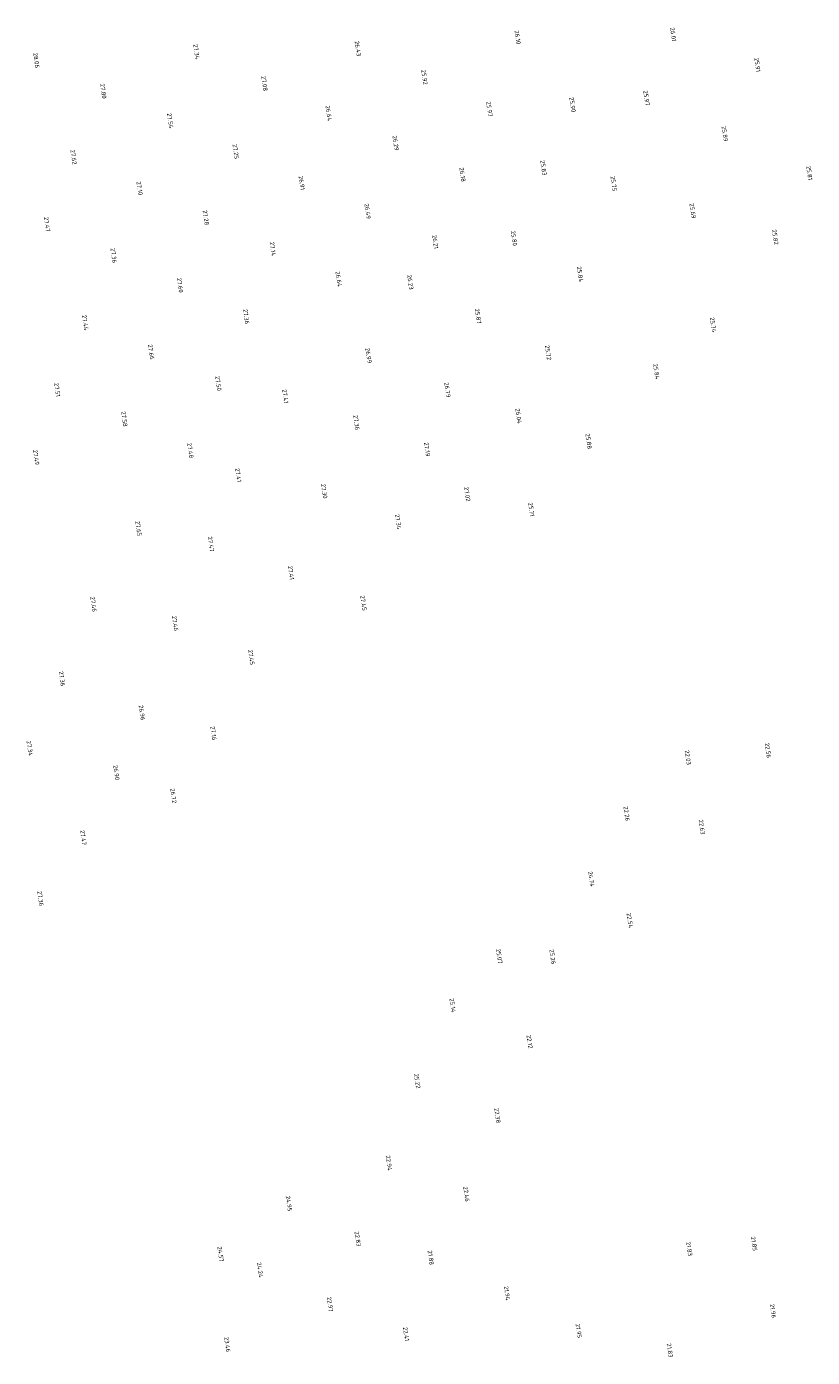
# Model space of a CAD drawing. Extents: x 184312 to 185605, y 346435 to 348273.
# Tile 11 of 18: x 184635 to 184958, y 347721 to 348269. Entities that reach past the tile are written whole.
import ezdxf
from ezdxf.enums import TextEntityAlignment as Align

# ---------------------------------------------------------------- set-up
doc = ezdxf.new("R2010")
doc.units = 0
doc.layers.add('rijk_10Anno', color=254, linetype='Continuous')
doc.styles.add('NLCS-ISO-ANNOTATIVE-T18', font='NLCS-ISO.ttf', dxfattribs={"height": 1.8})

# ---------------------------------------------------------------- blocks, each defined once
blk = doc.blocks.new('SAL-HOOGTELABEL-SO')
at = {"color": 0, "linetype": 'ByBlock', "lineweight": -2, "style": 'NLCS-ISO-ANNOTATIVE-T18'}
blk.add_attdef('HOOGTE', text='', height=1.8, dxfattribs=at).set_placement((2.79, 0), align=Align.RIGHT)

msp = doc.modelspace()

# ---------------------------------------------------------------- block references
at = {"layer": 'rijk_10Anno', "color": 254, "rotation": 278.271}
for p, values in [((184899.98, 348265.22, 26.01), {'HOOGTE': '26.01'}), ((184836.01, 348264.01, 26.1), {'HOOGTE': '26.10'}), ((184638.02, 348254.31, 28.06), {'HOOGTE': '28.06'}), ((184703.9, 348257.87, 27.34), {'HOOGTE': '27.34'}), ((184770.3, 348259.13, 26.43), {'HOOGTE': '26.43'}), ((184934.62, 348252.62, 25.91), {'HOOGTE': '25.91'}), ((184731.86, 348244.82, 27.08), {'HOOGTE': '27.08'}), ((184797.67, 348247.4, 25.92), {'HOOGTE': '25.92'}), ((184665.56, 348241.67, 27.8), {'HOOGTE': '27.80'}), ((184889.01, 348238.8, 25.96), {'HOOGTE': '25.97'}), ((184758.32, 348232.51, 26.64), {'HOOGTE': '26.64'}), ((184824.38, 348234.34, 25.97), {'HOOGTE': '25.97'}), ((184858.59, 348236.06, 25.9), {'HOOGTE': '25.90'}), ((184693.09, 348229.44, 27.54), {'HOOGTE': '27.54'}), ((184921.23, 348224.07, 25.89), {'HOOGTE': '25.89'}), ((184720.05, 348216.88, 27.25), {'HOOGTE': '27.25'}), ((184785.85, 348220.28, 26.29), {'HOOGTE': '26.29'}), ((184653.35, 348214.58, 27.62), {'HOOGTE': '27.62'}), ((184813.31, 348207.47, 26.18), {'HOOGTE': '26.18'}), ((184846.64, 348210.09, 25.83), {'HOOGTE': '25.83'}), ((184955.98, 348208.15, 25.8), {'HOOGTE': '25.81'}), ((184680.47, 348201.94, 27.1), {'HOOGTE': '27.10'}), ((184747.17, 348204.07, 26.91), {'HOOGTE': '26.91'}), ((184875.54, 348203.6, 25.75), {'HOOGTE': '25.75'}), ((184707.76, 348189.63, 27.28), {'HOOGTE': '27.28'}), ((184774.34, 348192.19, 26.49), {'HOOGTE': '26.49'}), ((184908.02, 348192.37, 25.69), {'HOOGTE': '25.69'}), ((184642.45, 348186.86, 27.47), {'HOOGTE': '27.47'}), ((184802.09, 348179.9, 26.21), {'HOOGTE': '26.21'}), ((184834.53, 348181.12, 25.8), {'HOOGTE': '25.80'}), ((184941.99, 348181.59, 25.82), {'HOOGTE': '25.82'}), ((184669.83, 348174.1, 27.36), {'HOOGTE': '27.36'}), ((184735.29, 348176.99, 27.14), {'HOOGTE': '27.14'}), ((184697.15, 348161.87, 27.6), {'HOOGTE': '27.60'}), ((184762.42, 348164.35, 26.64), {'HOOGTE': '26.64'}), ((184791.85, 348163.12, 26.23), {'HOOGTE': '26.23'}), ((184861.74, 348166.27, 25.84), {'HOOGTE': '25.84'}), ((184658.14, 348146.4, 27.44), {'HOOGTE': '27.44'}), ((184724.36, 348148.98, 27.36), {'HOOGTE': '27.36'}), ((184819.75, 348149.07, 25.87), {'HOOGTE': '25.87'}), ((184916.42, 348145.51, 25.74), {'HOOGTE': '25.74'}), ((184685.26, 348134.38, 27.66), {'HOOGTE': '27.66'}), ((184848.56, 348134.14, 25.72), {'HOOGTE': '25.72'}), ((184774.68, 348132.85, 26.99), {'HOOGTE': '26.99'}), ((184893.08, 348126.29, 25.84), {'HOOGTE': '25.84'}), ((184646.61, 348119.04, 27.5), {'HOOGTE': '27.51'}), ((184712.88, 348121.49, 27.5), {'HOOGTE': '27.50'}), ((184807.13, 348118.76, 26.79), {'HOOGTE': '26.79'}), ((184740.42, 348116.32, 27.41), {'HOOGTE': '27.41'}), ((184674.23, 348106.78, 27.58), {'HOOGTE': '27.58'}), ((184836.4, 348108.03, 26.04), {'HOOGTE': '26.04'}), ((184769.73, 348105.38, 27.36), {'HOOGTE': '27.36'}), ((184865.24, 348097.57, 25.88), {'HOOGTE': '25.88'}), ((184637.97, 348091, 27.49), {'HOOGTE': '27.49'}), ((184701.4, 348093.8, 27.48), {'HOOGTE': '27.48'}), ((184798.75, 348094.52, 27.18), {'HOOGTE': '27.19'}), ((184721.07, 348083.9, 27.41), {'HOOGTE': '27.41'}), ((184756.42, 348077.2, 27.3), {'HOOGTE': '27.30'}), ((184815.27, 348075.96, 27.02), {'HOOGTE': '27.02'}), ((184841.62, 348069.76, 25.71), {'HOOGTE': '25.71'}), ((184786.85, 348064.54, 27.34), {'HOOGTE': '27.34'}), ((184680.07, 348061.75, 27.65), {'HOOGTE': '27.65'}), ((184709.86, 348055.34, 27.47), {'HOOGTE': '27.47'}), ((184742.77, 348043.74, 27.41), {'HOOGTE': '27.41'}), ((184661.55, 348030.59, 27.46), {'HOOGTE': '27.46'}), ((184772.6, 348031.08, 27.45), {'HOOGTE': '27.45'}), ((184695.14, 348022.74, 27.46), {'HOOGTE': '27.46'}), ((184726.43, 348008.77, 27.45), {'HOOGTE': '27.45'}), ((184648.56, 348000.02, 27.36), {'HOOGTE': '27.36'}), ((184681.46, 347985.96, 26.96), {'HOOGTE': '26.96'}), ((184710.86, 347977.77, 27.16), {'HOOGTE': '27.16'}), ((184635.32, 347971.38, 27.34), {'HOOGTE': '27.34'}), ((184938.98, 347970.53, 22.56), {'HOOGTE': '22.56'}), ((184906.05, 347967.64, 22.03), {'HOOGTE': '22.03'}), ((184670.94, 347961.39, 26.9), {'HOOGTE': '26.90'}), ((184694.4, 347951.89, 26.72), {'HOOGTE': '26.72'}), ((184880.85, 347944.55, 22.25), {'HOOGTE': '22.26'}), ((184911.82, 347939.01, 22.63), {'HOOGTE': '22.63'}), ((184657.35, 347934.63, 27.47), {'HOOGTE': '27.47'}), ((184866.31, 347917.49, 24.74), {'HOOGTE': '24.74'}), ((184639.74, 347909.6, 27.36), {'HOOGTE': '27.36'}), ((184882.14, 347900.52, 22.54), {'HOOGTE': '22.54'}), ((184828.45, 347885.86, 25.07), {'HOOGTE': '25.07'}), ((184850.4, 347885.63, 25.26), {'HOOGTE': '25.26'}), ((184809.25, 347865.78, 25.14), {'HOOGTE': '25.14'}), ((184840.89, 347850.96, 22.12), {'HOOGTE': '22.12'}), ((184794.7, 347834.56, 25.21), {'HOOGTE': '25.22'}), ((184827.71, 347820.32, 22.38), {'HOOGTE': '22.38'}), ((184783.08, 347800.76, 22.94), {'HOOGTE': '22.94'}), ((184741.94, 347784.06, 24.95), {'HOOGTE': '24.95'}), ((184814.95, 347788.01, 22.46), {'HOOGTE': '22.46'}), ((184770.23, 347769.59, 22.83), {'HOOGTE': '22.83'}), ((184933.25, 347767.76, 21.85), {'HOOGTE': '21.85'}), ((184713.81, 347763.28, 24.57), {'HOOGTE': '24.57'}), ((184800.27, 347761.99, 21.88), {'HOOGTE': '21.88'}), ((184906.59, 347765.65, 21.83), {'HOOGTE': '21.83'}), ((184730.04, 347756.77, 24.24), {'HOOGTE': '24.24'}), ((184831.62, 347747.41, 21.94), {'HOOGTE': '21.94'}), ((184758.82, 347742.71, 22.97), {'HOOGTE': '22.97'}), ((184941.03, 347740.12, 21.96), {'HOOGTE': '21.96'}), ((184790.1, 347730.64, 22.41), {'HOOGTE': '22.41'}), ((184861.12, 347731.95, 21.95), {'HOOGTE': '21.95'}), ((184716.61, 347726.13, 23.45), {'HOOGTE': '23.46'}), ((184898.61, 347723.91, 21.83), {'HOOGTE': '21.83'})]:
    msp.add_blockref('SAL-HOOGTELABEL-SO', p, dxfattribs=at).add_auto_attribs(values)

doc.saveas('drawing.dxf')
